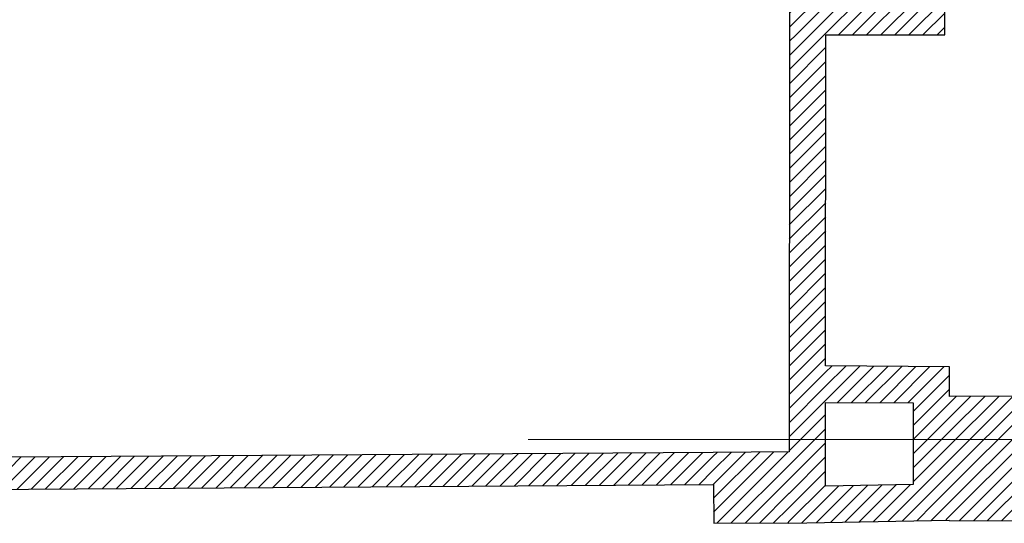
# Model space of a CAD drawing. Header units: millimetres. Extents: x -21056 to 421, y 9759 to 15589.
# Tile 84 of 120: x -2072 to -1628, y 10468 to 10695. Entities that reach past the tile are written whole.
import ezdxf

# ---------------------------------------------------------------- set-up
doc = ezdxf.new("R2010")
doc.units = ezdxf.units.MM
doc.header["$LTSCALE"] = 25
doc.header["$MEASUREMENT"] = 0
doc.linetypes.add('Kropki i Kreski', pattern=[670.277762, 352.777767, -176.388884, 0, -141.111112])
doc.layers.add('Konstrukcja - Siatki mod', color=7, linetype='Continuous')
doc.layers.add('KR_INW', color=7, linetype='Continuous')
for name, color, linetype, lineweight in [('Konstrukcja - Siatki mod_Nr_pióra__48', 1, 'Continuous', 15), ('KR_INW_Nr_pióra__101', 252, 'Continuous', 5), ('KR_INW_Nr_pióra__27', 7, 'Continuous', 25)]:
    doc.layers.add(name, color=color, linetype=linetype, lineweight=lineweight)
pattern_1 = [(45, (0, 0), (-31.819804, 31.819804), [])]

# ---------------------------------------------------------------- blocks, each defined once
blk = doc.blocks.new('Ściana_23', base_point=(230097.6, 113147.5))
at = {"layer": 'KR_INW_Nr_pióra__101', "linetype": 'Continuous'}
h = blk.add_hatch(dxfattribs=at)
h.set_pattern_fill('Cegła_licówka', color=256, style=0, pattern_type=2)
h.set_pattern_definition(pattern_1)
h.paths.add_polyline_path([(230097.6, 113147.5), (224893.2, 113112), (224463.2, 112964.5), (230098.6, 113002.9)])
at = {"layer": 'KR_INW_Nr_pióra__27', "linetype": 'Continuous', "flags": 128}
for points in [[(230097.6, 113147.5), (224893.2, 113112)], [(225242.2, 112969.8), (230098.6, 113002.9)]]:
    blk.add_lwpolyline(points, dxfattribs=at)
blk = doc.blocks.new('Ściana_24', base_point=(230439.5, 112827.9))
at = {"layer": 'KR_INW_Nr_pióra__101', "linetype": 'Continuous'}
h = blk.add_hatch(dxfattribs=at)
h.set_pattern_fill('Cegła_licówka', color=256, style=0, pattern_type=2)
h.set_pattern_definition(pattern_1)
h.paths.add_polyline_path([(230603.7, 112994.9), (230605.9, 115030.8), (230441.9, 115031), (230439.5, 112827.9)])
at = {"layer": 'KR_INW_Nr_pióra__27', "linetype": 'Continuous', "flags": 128}
for points in [[(230441.9, 115031), (230439.9, 113149.8)], [(230604.3, 113537), (230605.9, 115030.8)], [(230603.7, 112994.9), (230604.1, 113373)], [(230439.5, 112829.8), (230439.5, 112827.9)]]:
    blk.add_lwpolyline(points, dxfattribs=at)
blk = doc.blocks.new('Ściana_33', base_point=(230441.9, 115031))
at = {"layer": 'KR_INW_Nr_pióra__101', "linetype": 'Continuous'}
h = blk.add_hatch(dxfattribs=at)
h.set_pattern_fill('Cegła_licówka', color=256, style=0, pattern_type=2)
h.set_pattern_definition(pattern_1)
h.paths.add_polyline_path([(231141.9, 115030.3), (231143.8, 116902.9), (230443.8, 116903.9), (230441.9, 115031)])
at = {"layer": 'KR_INW_Nr_pióra__27', "linetype": 'Continuous', "flags": 128}
for points in [[(230443.8, 116903.9), (230441.9, 115031)], [(231142.5, 115600.7), (231143.8, 116902.9)], [(231141.9, 115030.3), (231142, 115190.7)], [(230605.9, 115030.8), (231141.9, 115030.3)]]:
    blk.add_lwpolyline(points, dxfattribs=at)
blk = doc.blocks.new('Ściana_52', base_point=(231737.2, 113401.7))
at = {"layer": 'KR_INW_Nr_pióra__101', "linetype": 'Continuous'}
h = blk.add_hatch(dxfattribs=at)
h.set_pattern_fill('Cegła_licówka', color=256, style=0, pattern_type=2)
h.set_pattern_definition(pattern_1)
h.paths.add_polyline_path([(231737.2, 113401.7), (231164.1, 113398.9), (231164.1, 112838.9), (231739.9, 112841.7)])
at = {"layer": 'KR_INW_Nr_pióra__27', "linetype": 'Continuous', "flags": 128}
for points in [[(231737.2, 113401.7), (231164.1, 113398.9)], [(231739.9, 112841.7), (231737.2, 113401.7)], [(231164.1, 112838.9), (231739.9, 112841.7)]]:
    blk.add_lwpolyline(points, dxfattribs=at)
blk = doc.blocks.new('Ściana_53', base_point=(230097.6, 113147.5))
at = {"layer": 'KR_INW_Nr_pióra__101', "linetype": 'Continuous'}
h = blk.add_hatch(dxfattribs=at)
h.set_pattern_fill('Cegła_licówka', color=256, style=0, pattern_type=2)
h.set_pattern_definition(pattern_1)
h.paths.add_polyline_path([(230099.8, 112827.5), (230439.5, 112829.8), (230439.9, 113149.8), (230097.6, 113147.5)])
at = {"layer": 'KR_INW_Nr_pióra__27', "linetype": 'Continuous', "flags": 128}
for points in [[(230439.9, 113149.8), (230097.6, 113147.5)], [(230098.6, 113002.9), (230099.8, 112827.5)], [(230099.8, 112827.5), (230439.5, 112829.8)]]:
    blk.add_lwpolyline(points, dxfattribs=at)
blk = doc.blocks.new('Ściana_54', base_point=(230440.3, 113538))
at = {"layer": 'KR_INW_Nr_pióra__101', "linetype": 'Continuous'}
h = blk.add_hatch(dxfattribs=at)
h.set_pattern_fill('Cegła_licówka', color=256, style=0, pattern_type=2)
h.set_pattern_definition(pattern_1)
h.paths.add_polyline_path([(230604.1, 113373), (231000.1, 113370.5), (231164.1, 113533.5), (230604.3, 113537)])
at = {"layer": 'KR_INW_Nr_pióra__27', "linetype": 'Continuous', "flags": 128}
for points in [[(231164.1, 113533.5), (230604.3, 113537)], [(230604.1, 113373), (231000.1, 113370.5)]]:
    blk.add_lwpolyline(points, dxfattribs=at)
blk = doc.blocks.new('Ściana_55', base_point=(231164.1, 113533.5))
at = {"layer": 'KR_INW_Nr_pióra__101', "linetype": 'Continuous'}
h = blk.add_hatch(dxfattribs=at)
h.set_pattern_fill('Cegła_licówka', color=256, style=0, pattern_type=2)
h.set_pattern_definition(pattern_1)
h.paths.add_polyline_path([(231000.1, 113370.5), (231000.1, 113002.1), (231164.1, 112841.1), (231164.1, 113533.5)])
at = {"layer": 'KR_INW_Nr_pióra__27', "linetype": 'Continuous', "flags": 128}
for points in [[(231164.1, 113398.9), (231164.1, 113533.5)], [(231000.1, 113370.5), (231000.1, 113002.1)]]:
    blk.add_lwpolyline(points, dxfattribs=at)
blk = doc.blocks.new('Ściana_125', base_point=(230439.5, 112827.9))
at = {"layer": 'KR_INW_Nr_pióra__101', "linetype": 'Continuous'}
h = blk.add_hatch(dxfattribs=at)
h.set_pattern_fill('Cegła_licówka', color=256, style=0, pattern_type=2)
h.set_pattern_definition(pattern_1)
h.paths.add_polyline_path([(230439.5, 112827.9), (231164.1, 112841.1), (231000.1, 113002.1), (230603.7, 112994.9)])
at = {"layer": 'KR_INW_Nr_pióra__27', "linetype": 'Continuous', "flags": 128}
for points in [[(231000.1, 113002.1), (230603.7, 112994.9)], [(230439.5, 112827.9), (231164.1, 112841.1)]]:
    blk.add_lwpolyline(points, dxfattribs=at)
blk = doc.blocks.new('Standardowy znacznik siatki_8')
at = {"layer": 'Konstrukcja - Siatki mod_Nr_pióra__48', "linetype": 'Kropki i Kreski'}
blk.add_line((1000, 0), (72912, 0), dxfattribs=at)

msp = doc.modelspace()

# ---------------------------------------------------------------- block references
at = {"layer": 'Konstrukcja - Siatki mod', "color": 8, "linetype": 'Continuous', "lineweight": 13, "xscale": 0.1, "yscale": 0.1, "zscale": 100}
msp.add_blockref('Standardowy znacznik siatki_8', (-6969.92, 10505.51), dxfattribs=at)
at = {"layer": 'KR_INW', "xscale": 0.1, "yscale": 0.1, "zscale": 0.1}
for name, p in [('Ściana_33', (-1724.67, 10688.03)), ('Ściana_24', (-1724.9, 10467.72)), ('Ściana_54', (-1724.82, 10538.73)), ('Ściana_55', (-1652.44, 10538.28)), ('Ściana_52', (-1595.13, 10525.09)), ('Ściana_23', (-1759.09, 10499.67)), ('Ściana_53', (-1759.09, 10499.67)), ('Ściana_125', (-1724.9, 10467.72))]:
    msp.add_blockref(name, p, dxfattribs=at)

doc.saveas('drawing.dxf')
